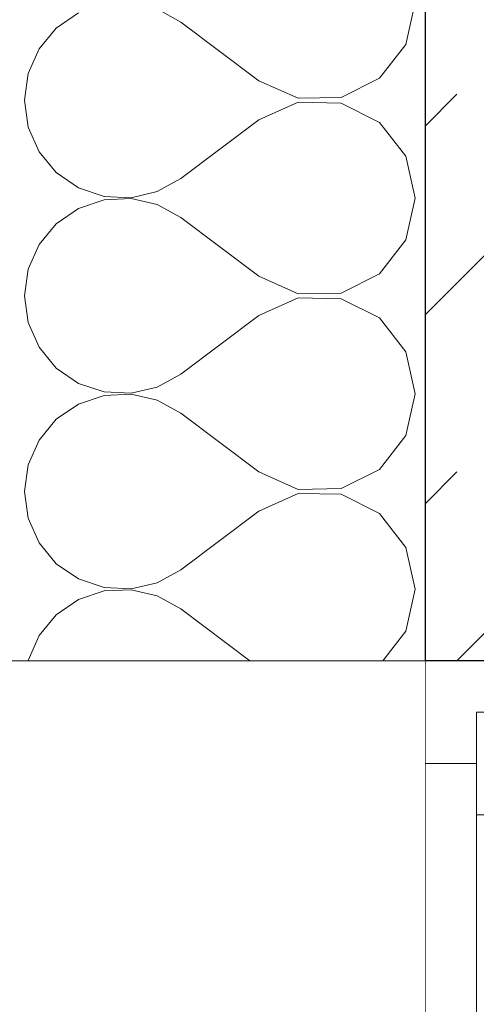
# Model space of a CAD drawing. Header units: millimetres. Extents: x 90539 to 127778, y -34922 to 14506.
# Tile 193 of 256: x 98720 to 98943, y 10703 to 11182. Entities that reach past the tile are written whole.
import ezdxf

# ---------------------------------------------------------------- set-up
doc = ezdxf.new("R2010")
doc.units = ezdxf.units.MM
doc.header["$MEASUREMENT"] = 0
doc.linetypes.add('Wipeout_Contour', pattern=[1000, 0, -1000])
for name, color, linetype in [('Nowe_A-Belki-Wieniec', 7, 'Continuous'), ('Nowe_A-Wymiary-Zewnętrzne', 7, 'Continuous'), ('Nowe_A-Ściany-Zewnętrzne', 7, 'Continuous'), ('Nowe_Okna Archicada', 7, 'Continuous')]:
    doc.layers.add(name, color=color, linetype=linetype)
for name, color, linetype, lineweight in [('Nowe_A-Belki-Wieniec_Nr_pióra__30', 7, 'Continuous', 25), ('Nowe_A-Wymiary-Zewnętrzne_Nr_pióra__46', 5, 'Continuous', 15), ('Nowe_A-Ściany-Zewnętrzne_Nr_pióra__174', 7, 'Continuous', 5), ('Nowe_A-Ściany-Zewnętrzne_Nr_pióra__27', 7, 'Continuous', 25), ('Nowe_A-Ściany-Zewnętrzne_Nr_pióra__47', 7, 'Continuous', 15), ('Nowe_Okna Archicada_Nr_pióra__23', 7, 'Continuous', 15), ('Nowe_Okna Archicada_Nr_pióra__3', 7, 'Continuous', 13)]:
    doc.layers.add(name, color=color, linetype=linetype, lineweight=lineweight)
doc.layers.add('Nowe_A-Wymiary-Zewnętrzne_Nr_pióra__45', color=7, linetype='Continuous', lineweight=15, true_color=0x40a5ff)
doc.layers.add('Nowe_A-Wymiary-Zewnętrzne_Nr_pióra__85', color=7, linetype='Continuous', lineweight=13, true_color=0x80c2ff)
doc.styles.add('STYL_AUTOMATYCZNY_2', font='arial.ttf')
doc.dimstyles.new('STYL_AUTOMATYCZNY__1', dxfattribs={"dimtxt": 125, "dimasz": 47.5, "dimexe": 0.18, "dimexo": 20, "dimgap": 0, "dimtad": 1, "dimdec": 1, "dimlfac": 0.1, "dimzin": 0, "dimdsep": 46, "dimtxsty": 'STYL_AUTOMATYCZNY_2', "dimblk": 'ARROWHEAD_11', "dimblk1": 'ARROWHEAD_11', "dimblk2": 'ARROWHEAD_11', "dimcen": 0.09, "dimclrd": 256, "dimclre": 256, "dimclrt": 5, "dimadec": 1, "dimazin": 0, "dimtfac": 1, "dimtdec": 4, "dimtmove": 0, "dimatfit": 3, "dimfxl": 0, "dimtolj": 1, "dimtzin": 0, "dimarcsym": 0})

# ---------------------------------------------------------------- blocks, each defined once
blk = doc.blocks.new('ElemPrzekroju_140')
at = {"layer": 'Nowe_Okna Archicada_Nr_pióra__23', "color": 7, "linetype": 'Continuous', "lineweight": 15, "flags": 128}
blk.add_lwpolyline([(98992.6, 10845), (98967.6, 10845), (98957.6, 10845), (98942.6, 10845)], dxfattribs=at)
at = {"color": 254, "linetype": 'Wipeout_Contour', "lineweight": 0, "ltscale": 397973.887148}
blk.add_wipeout([(98942.6, 10320), (98942.6, 10820), (98917.6, 10820), (98917.6, 10320)], dxfattribs=at).dxf.layer = 'Nowe_Okna Archicada'
at = {"layer": 'Nowe_Okna Archicada_Nr_pióra__23', "color": 7, "linetype": 'Continuous', "lineweight": 15}
for p in [(98917.6, 10870), (98942.6, 10820)]:
    blk.add_line(p, (98917.6, 10820), dxfattribs=at)
at = {"layer": 'Nowe_Okna Archicada_Nr_pióra__3', "color": 7, "linetype": 'Continuous', "lineweight": 13}
blk.add_line((98917.6, 10320), (98917.6, 10820), dxfattribs=at)
at = {"color": 254, "linetype": 'Wipeout_Contour', "lineweight": 0, "ltscale": 398053.198323}
blk.add_wipeout([(98942.6, 10345), (98957.6, 10345), (98957.6, 10795), (98942.6, 10795)], dxfattribs=at).dxf.layer = 'Nowe_Okna Archicada'
at = {"layer": 'Nowe_Okna Archicada_Nr_pióra__23', "color": 7, "linetype": 'Continuous', "lineweight": 15, "flags": 128}
for points in [[(98942.6, 10845), (98942.6, 10820), (98942.6, 10795)], [(98992.6, 10795), (98957.6, 10795), (98942.6, 10795)]]:
    blk.add_lwpolyline(points, dxfattribs=at)
at = {"layer": 'Nowe_Okna Archicada_Nr_pióra__3', "color": 7, "linetype": 'Continuous', "lineweight": 13}
for q in [(98942.6, 10795), (98942.6, 10581.96)]:
    blk.add_line((98942.6, 10737.89), q, dxfattribs=at)
blk = doc.blocks.new('*X161')
at = {"layer": 'Nowe_A-Ściany-Zewnętrzne_Nr_pióra__174', "color": 7, "linetype": 'Continuous', "lineweight": 5}
for p, q in [((98908.24, 11170.07), (98912.84, 11190.48)), ((98748.68, 11185.45), (98737.85, 11178.01)), ((98798.55, 11180.95), (98787.05, 11187.31)), ((98836.65, 11152.38), (98798.55, 11180.95)), ((98737.85, 11178.01), (98729.47, 11167.89)), ((98729.47, 11167.89), (98724.17, 11155.87)), ((98895.35, 11153.6), (98908.24, 11170.07)), ((98724.17, 11155.87), (98722.36, 11142.86)), ((98836.65, 11152.38), (98855.73, 11143.81)), ((98876.64, 11144.25), (98895.35, 11153.6)), ((98722.36, 11142.86), (98724.17, 11129.84)), ((98855.73, 11141.9), (98836.65, 11133.33)), ((98855.73, 11143.81), (98876.64, 11144.25)), ((98876.64, 11141.47), (98855.73, 11141.9)), ((98895.35, 11132.11), (98876.64, 11141.47)), ((98836.65, 11133.33), (98798.55, 11104.76)), ((98908.24, 11115.64), (98895.35, 11132.11)), ((98724.17, 11129.84), (98729.47, 11117.82)), ((98729.47, 11117.82), (98737.85, 11107.71)), ((98912.84, 11095.24), (98908.24, 11115.64)), ((98737.85, 11107.71), (98748.68, 11100.27)), ((98787.05, 11098.4), (98798.55, 11104.76)), ((98748.68, 11100.27), (98761.13, 11096.07)), ((98774.26, 11095.43), (98787.05, 11098.4)), ((98761.13, 11094.41), (98748.68, 11090.21)), ((98761.13, 11096.07), (98774.26, 11095.43)), ((98774.26, 11095.05), (98761.13, 11094.41)), ((98787.05, 11092.07), (98774.26, 11095.05)), ((98908.24, 11074.83), (98912.84, 11095.24)), ((98748.68, 11090.21), (98737.85, 11082.77)), ((98798.55, 11085.71), (98787.05, 11092.07)), ((98836.65, 11057.14), (98798.55, 11085.71)), ((98737.85, 11082.77), (98729.47, 11072.65)), ((98895.35, 11058.36), (98908.24, 11074.83)), ((98729.47, 11072.65), (98724.17, 11060.63)), ((98724.17, 11060.63), (98722.36, 11047.62)), ((98836.65, 11057.14), (98855.73, 11048.57)), ((98876.64, 11049.01), (98895.35, 11058.36)), ((98722.36, 11047.62), (98724.17, 11034.61)), ((98855.73, 11046.66), (98836.65, 11038.1)), ((98855.73, 11048.57), (98876.64, 11049.01)), ((98876.64, 11046.23), (98855.73, 11046.66)), ((98895.35, 11036.87), (98876.64, 11046.23)), ((98836.65, 11038.1), (98798.55, 11009.52)), ((98908.24, 11020.41), (98895.35, 11036.87)), ((98724.17, 11034.61), (98729.47, 11022.58)), ((98729.47, 11022.58), (98737.85, 11012.47)), ((98912.84, 11000), (98908.24, 11020.41)), ((98737.85, 11012.47), (98748.68, 11005.03)), ((98787.05, 11003.17), (98798.55, 11009.52)), ((98748.68, 11005.03), (98761.13, 11000.83)), ((98774.26, 11000.19), (98787.05, 11003.17)), ((98761.13, 10999.17), (98748.68, 10994.97)), ((98761.13, 11000.83), (98774.26, 11000.19)), ((98774.26, 10999.81), (98761.13, 10999.17)), ((98787.05, 10996.83), (98774.26, 10999.81)), ((98908.24, 10979.59), (98912.84, 11000)), ((98748.68, 10994.97), (98737.85, 10987.53)), ((98798.55, 10990.48), (98787.05, 10996.83)), ((98836.65, 10961.9), (98798.55, 10990.48)), ((98737.85, 10987.53), (98729.47, 10977.42)), ((98895.35, 10963.13), (98908.24, 10979.59)), ((98729.47, 10977.42), (98724.17, 10965.39)), ((98724.17, 10965.39), (98722.36, 10952.38)), ((98836.65, 10961.9), (98855.73, 10953.34)), ((98876.64, 10953.77), (98895.35, 10963.13)), ((98722.36, 10952.38), (98724.17, 10939.37)), ((98855.73, 10951.43), (98836.65, 10942.86)), ((98855.73, 10953.34), (98876.64, 10953.77)), ((98876.64, 10950.99), (98855.73, 10951.43)), ((98895.35, 10941.64), (98876.64, 10950.99)), ((98836.65, 10942.86), (98798.55, 10914.29)), ((98908.24, 10925.17), (98895.35, 10941.64)), ((98724.17, 10939.37), (98729.47, 10927.35)), ((98729.47, 10927.35), (98737.85, 10917.23)), ((98912.84, 10904.76), (98908.24, 10925.17)), ((98737.85, 10917.23), (98748.68, 10909.79)), ((98787.05, 10907.93), (98798.55, 10914.29)), ((98748.68, 10909.79), (98761.13, 10905.59)), ((98774.26, 10904.95), (98787.05, 10907.93)), ((98761.13, 10903.93), (98748.68, 10899.73)), ((98761.13, 10905.59), (98774.26, 10904.95)), ((98774.26, 10904.57), (98761.13, 10903.93)), ((98787.05, 10901.6), (98774.26, 10904.57)), ((98908.24, 10884.36), (98912.84, 10904.76)), ((98748.68, 10899.73), (98737.85, 10892.29)), ((98798.55, 10895.24), (98787.05, 10901.6)), ((98737.85, 10892.29), (98729.47, 10882.18)), ((98832.2, 10870), (98798.55, 10895.24)), ((98897, 10870), (98908.24, 10884.36)), ((98729.47, 10882.18), (98724.17, 10870.16)), ((98724.17, 10870.16), (98724.15, 10870))]:
    blk.add_line(p, q, dxfattribs=at)
blk = doc.blocks.new('ElemPrzekroju_141')
at = {"color": 254, "linetype": 'Wipeout_Contour', "lineweight": 0, "ltscale": 397507.100929}
blk.add_wipeout([(98707.6, 10870), (98707.6, 10270), (98917.6, 10270), (98917.6, 10870)], dxfattribs=at).dxf.layer = 'Nowe_A-Ściany-Zewnętrzne'
at = {"layer": 'Nowe_A-Ściany-Zewnętrzne_Nr_pióra__27', "color": 7, "linetype": 'Continuous', "lineweight": 25}
blk.add_line((98917.6, 11440), (98917.6, 10870), dxfattribs=at)
at = {"layer": 'Nowe_A-Ściany-Zewnętrzne_Nr_pióra__47', "color": 7, "linetype": 'Continuous', "lineweight": 15, "flags": 128}
blk.add_lwpolyline([(98917.6, 10870), (98717.6, 10870), (98707.6, 10870)], dxfattribs=at)
at = {"layer": 'Nowe_A-Ściany-Zewnętrzne', "lineweight": 0}
blk.add_blockref('*X161', (0, 0), dxfattribs=at)
blk = doc.blocks.new('ElemPrzekroju_396')
at = {"layer": 'Nowe_A-Belki-Wieniec', "linetype": 'Continuous', "lineweight": 0, "true_color": 0x000000}
h = blk.add_hatch(dxfattribs=at)
h.set_pattern_fill('Beton_zbrojony', color=18, style=0, pattern_type=2)
h.set_pattern_definition([(45, (0, 0), (-91.92388, 91.92388), []), (45, (-45.96, 45.96), (-91.92388, 91.92388), [97.5, -32.5])])
h.paths.add_polyline_path([(98917.6, 10870), (99167.6, 10870), (99167.6, 11440), (98917.6, 11440)])
at = {"layer": 'Nowe_A-Belki-Wieniec_Nr_pióra__30', "color": 7, "linetype": 'Continuous', "lineweight": 25, "flags": 128}
blk.add_lwpolyline([(99167.6, 10870), (98967.6, 10870), (98942.6, 10870), (98917.6, 10870)], dxfattribs=at)
blk = doc.blocks.new('*D748')
at = {"layer": 'Nowe_A-Wymiary-Zewnętrzne_Nr_pióra__45', "linetype": 'Continuous', "lineweight": 15, "true_color": 0x40a5ff}
for points in [[(119375.13, 12845), (119376.08, 12840.22), (119378.79, 12836.16), (119382.84, 12833.45), (119387.63, 12832.5), (119392.41, 12833.45), (119396.47, 12836.16), (119399.18, 12840.22), (119400.13, 12845), (119399.18, 12849.78), (119396.47, 12853.84), (119392.41, 12856.55), (119387.63, 12857.5), (119382.84, 12856.55), (119378.79, 12853.84), (119376.08, 12849.78)], [(119375.13, -450), (119376.08, -454.78), (119378.79, -458.84), (119382.84, -461.55), (119387.63, -462.5), (119392.41, -461.55), (119396.47, -458.84), (119399.18, -454.78), (119400.13, -450), (119399.18, -445.22), (119396.47, -441.16), (119392.41, -438.45), (119387.63, -437.5), (119382.84, -438.45), (119378.79, -441.16), (119376.08, -445.22)]]:
    blk.add_hatch(color=161, dxfattribs=at).paths.add_polyline_path(points)
at = {"layer": 'Nowe_A-Wymiary-Zewnętrzne_Nr_pióra__45', "color": 161, "linetype": 'Continuous', "lineweight": 15, "true_color": 0x40a5ff}
for centre in [(119387.63, 12845), (119387.63, -450)]:
    blk.add_circle(centre, 12.5, dxfattribs=at)
at = {"layer": 'Nowe_A-Wymiary-Zewnętrzne_Nr_pióra__85', "color": 151, "linetype": 'Continuous', "lineweight": 13, "true_color": 0x80c2ff}
for p, q in [((119387.63, 12857.5), (119387.63, 12870)), ((119375.13, 12845), (119340.75, 12845)), ((119434.5, 12845), (119400.13, 12845)), ((119387.63, -437.5), (119387.63, 12832.5)), ((119375.13, -450), (119340.75, -450)), ((119434.5, -450), (119400.13, -450)), ((119387.63, -475), (119387.63, -462.5))]:
    blk.add_line(p, q, dxfattribs=at)
at = {"layer": 'Nowe_A-Wymiary-Zewnętrzne_Nr_pióra__46', "color": 5, "lineweight": 15, "insert": (119362.63, 5911.52), "char_height": 125, "attachment_point": 7, "rotation": 90, "style": 'STYL_AUTOMATYCZNY_2'}
blk.add_mtext('\\A1;{\\pql;\\fArial|b0|i0|c238|p0;\\W1.000000;1\xa0329,5}', dxfattribs=at)
blk = doc.blocks.new('ARROWHEAD_11')
at = {"color": 0, "linetype": 'Continuous', "lineweight": 0}
blk.add_line((0, 0), (-1, 0), dxfattribs=at)
at = {"color": 0, "linetype": 'Continuous', "lineweight": 0, "const_width": 0.25, "flags": 128}
blk.add_lwpolyline([(-0.125, 0, 1), (0.125, 0, 1)], format="xyb", close=True, dxfattribs=at)

msp = doc.modelspace()

# ---------------------------------------------------------------- block references
at = {"layer": 'Nowe_Okna Archicada', "lineweight": 0}
msp.add_blockref('ElemPrzekroju_140', (0, 0), dxfattribs=at)

# ---------------------------------------------------------------- next in the draw order: block references
at = {"layer": 'Nowe_A-Ściany-Zewnętrzne', "lineweight": 0}
msp.add_blockref('ElemPrzekroju_141', (0, 0), dxfattribs=at)

# ---------------------------------------------------------------- next in the draw order: block references
at = {"layer": 'Nowe_A-Belki-Wieniec', "lineweight": 0}
msp.add_blockref('ElemPrzekroju_396', (0, 0), dxfattribs=at)

# ---------------------------------------------------------------- next in the draw order: dimensions: what is measured, and where the dimension line sits
at = {"layer": 'Nowe_A-Wymiary-Zewnętrzne', "color": 151, "linetype": 'Continuous', "lineweight": 13, "true_color": 0x80c2ff}
dim = msp.add_linear_dim(base=(119387.63, 12845), p1=(95120.09, -450), p2=(98654.74, 12845), angle=90, dimstyle='STYL_AUTOMATYCZNY__1', dxfattribs=at)
dim.commit()
dim.dimension.update_dxf_attribs({"geometry": '*D748', "text_midpoint": (119300.13, 6192.64), "dimtype": 160, "text_rotation": 90})

doc.saveas('drawing.dxf')
